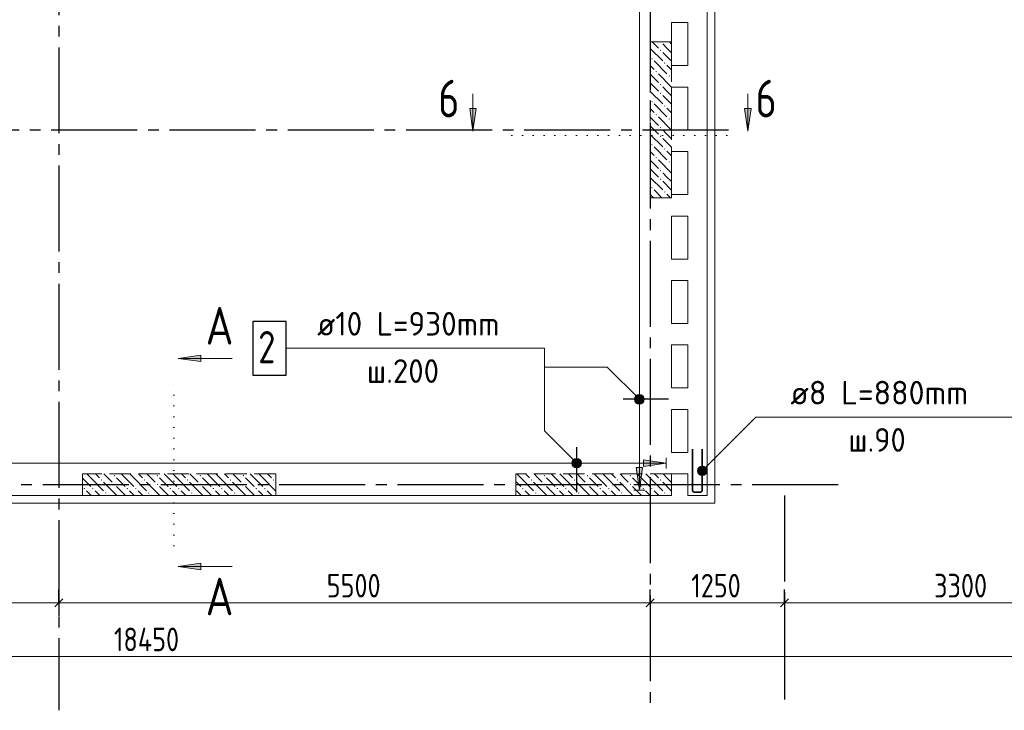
# Model space of a CAD drawing. Header units: millimetres. Extents: x 0 to 31770, y 0 to 42000.
# Tile 8 of 13: x 15960 to 25119, y 15930 to 22357. Entities that reach past the tile are written whole.
import ezdxf

# ---------------------------------------------------------------- set-up
doc = ezdxf.new("R2010")
doc.units = ezdxf.units.MM
for name, pattern in [('______2', [270, 200, -70]), ('______5', [1100, 800, -100, 100, -100]), ('______9', [100, 0, -100])]:
    doc.linetypes.add(name, pattern=pattern)
for name, color, linetype, lineweight in [('Standard', 7, 'Continuous', 25), ('ЖБ Перекрытие верхний уровень', 7, 'Continuous', 35), ('ЖБ Пилон', 7, 'Continuous', 35), ('Оси', 40, '______5', 18), ('Позиционная метка линия выноска', 7, 'Continuous', 13), ('Позиционная метка номер позиции', 7, 'Continuous', 13), ('Узлы символ', 7, 'Continuous', 25)]:
    doc.layers.add(name, color=color, linetype=linetype, lineweight=lineweight)
doc.layers.add('Обрамление П-обр. равн.', color=7, linetype='Continuous', lineweight=25, true_color=0x5f1e0f)
doc.styles.add('GOST 2.304-81', font='txt')
doc.styles.add('ISOCPEUR', font='txt')

msp = doc.modelspace()

# ---------------------------------------------------------------- hatches: boundary and pattern name
at = {"layer": 'ЖБ Пилон', "linetype": 'Continuous', "lineweight": 18, "transparency": 33554687}
for points in [[(21914.5, 22073.1), (21921, 22079.6), (21927.4, 22073.1), (21921, 22066.6)], [(21924.3, 22150), (21921, 22146.6), (21917.6, 22150)], [(21834.5, 21993.1), (21840.9, 21999.6), (21847.4, 21993.1), (21840.9, 21986.6)], [(21954.4, 21953.1), (21960.9, 21959.6), (21967.4, 21953.1), (21960.9, 21946.6)], [(21874.5, 21873.1), (21881, 21879.6), (21887.5, 21873.1), (21881, 21866.6)], [(21994.5, 21833.1), (22001, 21839.6), (22007.5, 21833.1), (22001, 21826.6)], [(21914.5, 21753.1), (21921, 21759.6), (21927.4, 21753.1), (21921, 21746.6)], [(21914.5, 21673.1), (21921, 21679.6), (21927.4, 21673.1), (21921, 21666.6)], [(21834.5, 21593.1), (21840.9, 21599.6), (21847.4, 21593.1), (21840.9, 21586.6)], [(21954.4, 21553.1), (21960.9, 21559.6), (21967.4, 21553.1), (21960.9, 21546.6)], [(21874.5, 21473.1), (21881, 21479.6), (21887.5, 21473.1), (21881, 21466.6)], [(21994.5, 21433.1), (22001, 21439.6), (22007.5, 21433.1), (22001, 21426.6)], [(21914.5, 21353.1), (21921, 21359.6), (21927.4, 21353.1), (21921, 21346.6)], [(21914.5, 21273.1), (21921, 21279.6), (21927.4, 21273.1), (21921, 21266.6)], [(21834.5, 21193.1), (21840.9, 21199.6), (21847.4, 21193.1), (21840.9, 21186.6)], [(21954.4, 21153.1), (21960.9, 21159.6), (21967.4, 21153.1), (21960.9, 21146.6)], [(21874.5, 21073.1), (21881, 21079.6), (21887.5, 21073.1), (21881, 21066.6)], [(21994.5, 21033.1), (22001, 21039.6), (22007.5, 21033.1), (22001, 21026.6)], [(21914.5, 20953.1), (21921, 20959.6), (21927.4, 20953.1), (21921, 20946.6)], [(21834.5, 20793.1), (21840.9, 20799.6), (21847.4, 20793.1), (21840.9, 20786.6)], [(21914.5, 20873.1), (21921, 20879.6), (21927.4, 20873.1), (21921, 20866.6)], [(21954.4, 20753.1), (21960.9, 20759.6), (21967.4, 20753.1), (21960.9, 20746.6)], [(16714.5, 18073.1), (16721, 18079.6), (16727.5, 18073.1), (16721, 18066.6)], [(16834.5, 18113.1), (16840.9, 18119.6), (16847.4, 18113.1), (16840.9, 18106.6)], [(17114.5, 18073.1), (17121, 18079.6), (17127.5, 18073.1), (17121, 18066.6)], [(17234.5, 18113.1), (17240.9, 18119.6), (17247.4, 18113.1), (17240.9, 18106.6)], [(17514.5, 18073.1), (17521, 18079.6), (17527.5, 18073.1), (17521, 18066.6)], [(17634.5, 18113.1), (17640.9, 18119.6), (17647.4, 18113.1), (17640.9, 18106.6)], [(17914.5, 18073.1), (17921, 18079.6), (17927.5, 18073.1), (17921, 18066.6)], [(18034.5, 18113.1), (18040.9, 18119.6), (18047.4, 18113.1), (18040.9, 18106.6)], [(18314.5, 18073.1), (18321, 18079.6), (18327.5, 18073.1), (18321, 18066.6)], [(20714.5, 18073.1), (20721, 18079.6), (20727.4, 18073.1), (20721, 18066.6)], [(20834.5, 18113.1), (20840.9, 18119.6), (20847.4, 18113.1), (20840.9, 18106.6)], [(21114.5, 18073.1), (21121, 18079.6), (21127.4, 18073.1), (21121, 18066.6)], [(21234.5, 18113.1), (21240.9, 18119.6), (21247.4, 18113.1), (21240.9, 18106.6)], [(21514.5, 18073.1), (21521, 18079.6), (21527.4, 18073.1), (21521, 18066.6)], [(21634.5, 18113.1), (21640.9, 18119.6), (21647.4, 18113.1), (21640.9, 18106.6)], [(21914.5, 18073.1), (21921, 18079.6), (21927.4, 18073.1), (21921, 18066.6)], [(16554.4, 17993.1), (16560.9, 17999.6), (16567.4, 17993.1), (16560.9, 17986.6)], [(16634.5, 17993.1), (16640.9, 17999.6), (16647.4, 17993.1), (16640.9, 17986.6)], [(16754.4, 17953.1), (16760.9, 17959.6), (16767.4, 17953.1), (16760.9, 17946.6)], [(16834.5, 18033.1), (16840.9, 18039.6), (16847.4, 18033.1), (16840.9, 18026.6)], [(16954.4, 17993.1), (16960.9, 17999.6), (16967.4, 17993.1), (16960.9, 17986.6)], [(17034.5, 17993.1), (17040.9, 17999.6), (17047.4, 17993.1), (17040.9, 17986.6)], [(17154.4, 17953.1), (17160.9, 17959.6), (17167.4, 17953.1), (17160.9, 17946.6)], [(17234.5, 18033.1), (17240.9, 18039.6), (17247.4, 18033.1), (17240.9, 18026.6)], [(17354.4, 17993.1), (17360.9, 17999.6), (17367.4, 17993.1), (17360.9, 17986.6)], [(17434.5, 17993.1), (17440.9, 17999.6), (17447.4, 17993.1), (17440.9, 17986.6)], [(17554.4, 17953.1), (17560.9, 17959.6), (17567.4, 17953.1), (17560.9, 17946.6)], [(17634.5, 18033.1), (17640.9, 18039.6), (17647.4, 18033.1), (17640.9, 18026.6)], [(17754.4, 17993.1), (17760.9, 17999.6), (17767.4, 17993.1), (17760.9, 17986.6)], [(17834.5, 17993.1), (17840.9, 17999.6), (17847.4, 17993.1), (17840.9, 17986.6)], [(17954.4, 17953.1), (17960.9, 17959.6), (17967.4, 17953.1), (17960.9, 17946.6)], [(18034.5, 18033.1), (18040.9, 18039.6), (18047.4, 18033.1), (18040.9, 18026.6)], [(18154.4, 17993.1), (18160.9, 17999.6), (18167.4, 17993.1), (18160.9, 17986.6)], [(18234.5, 17993.1), (18240.9, 17999.6), (18247.4, 17993.1), (18240.9, 17986.6)], [(20634.5, 17993.1), (20640.9, 17999.6), (20647.4, 17993.1), (20640.9, 17986.6)], [(20754.4, 17953.1), (20760.9, 17959.6), (20767.4, 17953.1), (20760.9, 17946.6)], [(20834.5, 18033.1), (20840.9, 18039.6), (20847.4, 18033.1), (20840.9, 18026.6)], [(20954.4, 17993.1), (20960.9, 17999.6), (20967.4, 17993.1), (20960.9, 17986.6)], [(21034.5, 17993.1), (21040.9, 17999.6), (21047.4, 17993.1), (21040.9, 17986.6)], [(21154.4, 17953.1), (21160.9, 17959.6), (21167.4, 17953.1), (21160.9, 17946.6)], [(21234.5, 18033.1), (21240.9, 18039.6), (21247.4, 18033.1), (21240.9, 18026.6)], [(21354.4, 17993.1), (21360.9, 17999.6), (21367.4, 17993.1), (21360.9, 17986.6)], [(21434.5, 17993.1), (21440.9, 17999.6), (21447.4, 17993.1), (21440.9, 17986.6)], [(21554.4, 17953.1), (21560.9, 17959.6), (21567.4, 17953.1), (21560.9, 17946.6)], [(21634.5, 18033.1), (21640.9, 18039.6), (21647.4, 18033.1), (21640.9, 18026.6)], [(21754.4, 17993.1), (21760.9, 17999.6), (21767.4, 17993.1), (21760.9, 17986.6)], [(21834.5, 17993.1), (21840.9, 17999.6), (21847.4, 17993.1), (21840.9, 17986.6)], [(21954.4, 17953.1), (21960.9, 17959.6), (21967.4, 17953.1), (21960.9, 17946.6)]]:
    msp.add_hatch(color=7, dxfattribs=at).paths.add_polyline_path(points, flags=16)
at = {"layer": 'Позиционная метка линия выноска', "linetype": 'Continuous', "lineweight": 13, "transparency": 33554687}
for points in [[(21764, 18200), (21974, 18230), (21764, 18260)], [(21694, 18190), (21724, 17980), (21754, 18190)]]:
    msp.add_hatch(color=7, dxfattribs=at).paths.add_polyline_path(points)
at = {"layer": 'Позиционная метка номер позиции', "linetype": 'Continuous', "lineweight": 13, "transparency": 33554687}
for points in [[(21692.2, 18793.2), (21735.5, 18868.3), (21680.7, 18813.5)], [(21680.7, 18813.5), (21735.5, 18868.3), (21712.5, 18868.3)], [(21680.7, 18813.5), (21712.5, 18868.3), (21680.7, 18836.5)], [(21680.7, 18836.5), (21712.5, 18868.3), (21692.2, 18856.8)], [(21692.2, 18793.2), (21755.8, 18856.8), (21735.5, 18868.3)], [(21712.5, 18781.7), (21755.8, 18856.8), (21692.2, 18793.2)], [(21712.5, 18781.7), (21767.3, 18836.5), (21755.8, 18856.8)], [(21735.5, 18781.7), (21767.3, 18836.5), (21712.5, 18781.7)], [(21735.5, 18781.7), (21767.3, 18813.5), (21767.3, 18836.5)], [(21767.3, 18813.5), (21735.5, 18781.7), (21755.8, 18793.2)], [(21109.7, 18198.2), (21153, 18273.3), (21098.2, 18218.5)], [(21098.2, 18218.5), (21153, 18273.3), (21130, 18273.3)], [(21098.2, 18218.5), (21130, 18273.3), (21098.2, 18241.5)], [(21098.2, 18241.5), (21130, 18273.3), (21109.7, 18261.8)], [(21109.7, 18198.2), (21173.3, 18261.8), (21153, 18273.3)], [(21130, 18186.7), (21173.3, 18261.8), (21109.7, 18198.2)], [(21130, 18186.7), (21184.8, 18241.5), (21173.3, 18261.8)], [(21153, 18186.7), (21184.8, 18241.5), (21130, 18186.7)], [(21153, 18186.7), (21184.8, 18218.5), (21184.8, 18241.5)], [(21184.8, 18218.5), (21153, 18186.7), (21173.3, 18198.2)], [(22265.7, 18170.5), (22340.8, 18127.2), (22277.2, 18190.8)], [(22265.7, 18147.5), (22320.5, 18115.7), (22265.7, 18170.5)], [(22265.7, 18170.5), (22320.5, 18115.7), (22340.8, 18127.2)], [(22297.5, 18115.7), (22265.7, 18147.5), (22277.2, 18127.2)], [(22265.7, 18147.5), (22297.5, 18115.7), (22320.5, 18115.7)], [(22277.2, 18190.8), (22352.3, 18147.5), (22297.5, 18202.3)], [(22277.2, 18190.8), (22340.8, 18127.2), (22352.3, 18147.5)], [(22297.5, 18202.3), (22352.3, 18147.5), (22352.3, 18170.5)], [(22297.5, 18202.3), (22352.3, 18170.5), (22320.5, 18202.3)], [(22320.5, 18202.3), (22352.3, 18170.5), (22340.8, 18190.8)]]:
    msp.add_hatch(color=7, dxfattribs=at).paths.add_polyline_path(points)
at = {"layer": 'Узлы символ', "linetype": 'Continuous', "lineweight": 13, "transparency": 33554687}
for points in [[(20205.8, 21529.9), (20175.8, 21319.9), (20145.8, 21529.9)], [(22762.6, 21529.9), (22732.6, 21319.9), (22702.6, 21529.9)], [(17645.2, 19174.8), (17435.2, 19204.8), (17645.2, 19234.8)], [(17645.2, 17238), (17435.2, 17268), (17645.2, 17298)]]:
    msp.add_hatch(color=7, dxfattribs=at).paths.add_polyline_path(points, flags=16)

# ---------------------------------------------------------------- linework, layer by layer
at = {"layer": 'Standard', "color": 251, "linetype": 'Continuous', "lineweight": -3, "true_color": 0x656565, "transparency": 33554687}
for p, q in [((16324, 16930), (16324, 17055)), ((21824, 16930), (21824, 17055)), ((23074, 16930), (23074, 17055)), ((16324, 16930), (16324, 16805)), ((16324, 16930), (16324, 16930)), ((21824, 16930), (21824, 16805)), ((21824, 16930), (21824, 16930)), ((23074, 16930), (23074, 16805)), ((23074, 16930), (23074, 16930))]:
    msp.add_line(p, q, dxfattribs=at)
at = {"layer": 'Standard', "color": 7, "linetype": 'Continuous', "lineweight": 25, "transparency": 33554687}
for p, q in [((16286.5, 16892.5), (16361.5, 16967.5)), ((21786.5, 16892.5), (21861.5, 16967.5)), ((23036.5, 16892.5), (23111.5, 16967.5))]:
    msp.add_line(p, q, dxfattribs=at)
at = {"layer": 'Standard', "color": 7, "linetype": 'Continuous', "lineweight": 13, "transparency": 33554687}
for p, q in [((14624, 16930), (16324, 16930)), ((16324, 16930), (21824, 16930)), ((21824, 16930), (23074, 16930)), ((23074, 16930), (26374, 16930)), ((7924, 16430), (26374, 16430))]:
    msp.add_line(p, q, dxfattribs=at)
at = {"layer": 'Standard', "color": 254, "linetype": 'Continuous', "lineweight": 18, "true_color": 0xc4c4ff, "transparency": 33554687}
msp.add_lwpolyline([(7319, 17859), (22425, 17859), (22425, 39571), (7319, 39571), (7319, 17859)], dxfattribs=at)
at = {"layer": 'ЖБ Перекрытие верхний уровень', "color": 7, "linetype": 'Continuous', "lineweight": 18, "transparency": 33554687}
for p, q in [((22354, 17930), (22354, 24720)), ((22024, 22330), (22174, 22330)), ((22024, 21930), (22024, 22330)), ((22174, 22330), (22174, 21930)), ((22174, 21930), (22024, 21930)), ((22024, 21330), (22024, 21730)), ((22024, 21730), (22174, 21730)), ((22174, 21730), (22174, 21330)), ((22174, 21330), (22024, 21330)), ((22024, 20730), (22024, 21130)), ((22024, 21130), (22174, 21130)), ((22174, 21130), (22174, 20730)), ((22174, 20730), (22024, 20730)), ((22024, 20530), (22174, 20530)), ((22024, 20130), (22024, 20530)), ((22174, 20530), (22174, 20130)), ((22174, 20130), (22024, 20130)), ((22024, 19530), (22024, 19930)), ((22024, 19930), (22174, 19930)), ((22174, 19930), (22174, 19530)), ((22174, 19530), (22024, 19530)), ((22024, 19330), (22174, 19330)), ((22024, 18930), (22024, 19330)), ((22174, 19330), (22174, 18930)), ((22174, 18930), (22024, 18930)), ((22024, 18330), (22024, 18730)), ((22024, 18730), (22174, 18730)), ((22174, 18730), (22174, 18330)), ((22174, 18330), (22024, 18330)), ((22024, 17930), (22024, 18130)), ((22024, 18130), (22174, 18130)), ((22174, 18130), (22174, 17930)), ((7394, 17930), (22024, 17930)), ((22174, 17930), (22354, 17930))]:
    msp.add_line(p, q, dxfattribs=at)
at = {"layer": 'ЖБ Пилон', "color": 253, "linetype": '______2', "lineweight": 13, "true_color": 0xa0a0a0, "transparency": 33554687}
for p, q in [((22024, 22150), (21824, 22150)), ((21824, 22150), (21824, 20700)), ((22024, 20700), (22024, 22150)), ((21824, 20700), (22024, 20700)), ((18344, 18130), (16544, 18130)), ((16544, 18130), (16544, 17930)), ((18344, 17930), (18344, 18130)), ((22024, 18130), (20574, 18130)), ((20574, 18130), (20574, 17930)), ((22024, 17930), (22024, 18130)), ((16544, 17930), (18344, 17930)), ((20574, 17930), (22024, 17930))]:
    msp.add_line(p, q, dxfattribs=at)
at = {"layer": 'ЖБ Пилон', "color": 9, "linetype": 'Continuous', "lineweight": 18, "true_color": 0xc7c7c7, "transparency": 33554687}
for p, q in [((21824, 22090.1), (21940.9, 21973.1)), ((21844.1, 22150), (21901, 22093.1)), ((21981, 22093.1), (21940.9, 22133.1)), ((22021, 22053.1), (21981, 22093.1)), ((22004.1, 22150), (22021, 22133.1)), ((21940.9, 22053.1), (22024, 21970.1)), ((21860.9, 21893.1), (21824, 21930.1)), ((21860.9, 21973.1), (21981, 21853.1)), ((21981, 21933.1), (22024, 21890.1)), ((21824, 21850.1), (21901, 21773.1)), ((21901, 21853.1), (22021, 21733.1)), ((22024, 21810.1), (22021, 21813.1)), ((21824, 21770.1), (21901, 21693.1)), ((21981, 21693.1), (21940.9, 21733.1)), ((21824, 21690.1), (21940.9, 21573.1)), ((21940.9, 21653.1), (22024, 21570.1)), ((22021, 21653.1), (21981, 21693.1)), ((21860.9, 21493.1), (21824, 21530.1)), ((21860.9, 21573.1), (21981, 21453.1)), ((21981, 21533.1), (22024, 21490.1)), ((21824, 21450.1), (21901, 21373.1)), ((21901, 21453.1), (22021, 21333.1)), ((21824, 21370.1), (21901, 21293.1)), ((22024, 21410.1), (22021, 21413.1)), ((21824, 21290.1), (21940.9, 21173.1)), ((21981, 21293.1), (21940.9, 21333.1)), ((21940.9, 21253.1), (22024, 21170.1)), ((22021, 21253.1), (21981, 21293.1)), ((21860.9, 21173.1), (21981, 21053.1)), ((21860.9, 21093.1), (21824, 21130.1)), ((21981, 21133.1), (22024, 21090.1)), ((21824, 21050.1), (21901, 20973.1)), ((21901, 21053.1), (22021, 20933.1)), ((22024, 21010.1), (22021, 21013.1)), ((21824, 20970.1), (21901, 20893.1)), ((21824, 20890.1), (21940.9, 20773.1)), ((21981, 20893.1), (21940.9, 20933.1)), ((22021, 20853.1), (21981, 20893.1)), ((21940.9, 20853.1), (22024, 20770.1)), ((21854.1, 20700), (21824, 20730.1)), ((21860.9, 20773.1), (21934.1, 20700)), ((21981, 20733.1), (22014.1, 20700)), ((16544, 18090.1), (16621, 18013.1)), ((16584.1, 18130), (16621, 18093.1)), ((16621, 18093.1), (16740.9, 17973.1)), ((16664.1, 18130), (16701, 18093.1)), ((16740.9, 18053.1), (16860.9, 17933.1)), ((16781, 18093.1), (16744.1, 18130)), ((16821, 18053.1), (16781, 18093.1)), ((16860.9, 18093.1), (16940.9, 18013.1)), ((16940.9, 18093.1), (16904.1, 18130)), ((16940.9, 18093.1), (17021, 18013.1)), ((16984.1, 18130), (17021, 18093.1)), ((17021, 18093.1), (17140.9, 17973.1)), ((17064.1, 18130), (17101, 18093.1)), ((17140.9, 18053.1), (17260.9, 17933.1)), ((17181, 18093.1), (17144.1, 18130)), ((17221, 18053.1), (17181, 18093.1)), ((17260.9, 18093.1), (17340.9, 18013.1)), ((17340.9, 18093.1), (17304.1, 18130)), ((17340.9, 18093.1), (17421, 18013.1)), ((17384.1, 18130), (17421, 18093.1)), ((17421, 18093.1), (17540.9, 17973.1)), ((17464.1, 18130), (17501, 18093.1)), ((17540.9, 18053.1), (17660.9, 17933.1)), ((17581, 18093.1), (17544.1, 18130)), ((17621, 18053.1), (17581, 18093.1)), ((17660.9, 18093.1), (17740.9, 18013.1)), ((17740.9, 18093.1), (17704.1, 18130)), ((17740.9, 18093.1), (17821, 18013.1)), ((17784.1, 18130), (17821, 18093.1)), ((17821, 18093.1), (17940.9, 17973.1)), ((17864.1, 18130), (17901, 18093.1)), ((17940.9, 18053.1), (18060.9, 17933.1)), ((17981, 18093.1), (17944.1, 18130)), ((18021, 18053.1), (17981, 18093.1)), ((18060.9, 18093.1), (18140.9, 18013.1)), ((18140.9, 18093.1), (18104.1, 18130)), ((18140.9, 18093.1), (18221, 18013.1)), ((18184.1, 18130), (18221, 18093.1)), ((18221, 18093.1), (18340.9, 17973.1)), ((18264.1, 18130), (18301, 18093.1)), ((18340.9, 18053.1), (18344, 18050.1)), ((20574, 18060.1), (20621, 18013.1)), ((20584.1, 18130), (20621, 18093.1)), ((20621, 18093.1), (20740.9, 17973.1)), ((20664.1, 18130), (20701, 18093.1)), ((20740.9, 18053.1), (20860.9, 17933.1)), ((20781, 18093.1), (20744.1, 18130)), ((20821, 18053.1), (20781, 18093.1)), ((20860.9, 18093.1), (20940.9, 18013.1)), ((20940.9, 18093.1), (20904.1, 18130)), ((20940.9, 18093.1), (21021, 18013.1)), ((20984.1, 18130), (21021, 18093.1)), ((21021, 18093.1), (21140.9, 17973.1)), ((21064.1, 18130), (21101, 18093.1)), ((21140.9, 18053.1), (21260.9, 17933.1)), ((21181, 18093.1), (21144.1, 18130)), ((21221, 18053.1), (21181, 18093.1)), ((21260.9, 18093.1), (21340.9, 18013.1)), ((21340.9, 18093.1), (21304.1, 18130)), ((21340.9, 18093.1), (21421, 18013.1)), ((21384.1, 18130), (21421, 18093.1)), ((21421, 18093.1), (21540.9, 17973.1)), ((21464.1, 18130), (21501, 18093.1)), ((21540.9, 18053.1), (21660.9, 17933.1)), ((21581, 18093.1), (21544.1, 18130)), ((21621, 18053.1), (21581, 18093.1)), ((21660.9, 18093.1), (21740.9, 18013.1)), ((21740.9, 18093.1), (21704.1, 18130)), ((21740.9, 18093.1), (21821, 18013.1)), ((21784.1, 18130), (21821, 18093.1)), ((21821, 18093.1), (21940.9, 17973.1)), ((21864.1, 18130), (21901, 18093.1)), ((21940.9, 18053.1), (22024, 17970.1)), ((21981, 18093.1), (21944.1, 18130)), ((22021, 18053.1), (21981, 18093.1)), ((16621, 17933.1), (16581, 17973.1)), ((16660.9, 17973.1), (16704.1, 17930)), ((16860.9, 18013.1), (16944.1, 17930)), ((17021, 17933.1), (16981, 17973.1)), ((17060.9, 17973.1), (17104.1, 17930)), ((17260.9, 18013.1), (17344.1, 17930)), ((17421, 17933.1), (17381, 17973.1)), ((17460.9, 17973.1), (17504.1, 17930)), ((17660.9, 18013.1), (17744.1, 17930)), ((17821, 17933.1), (17781, 17973.1)), ((17860.9, 17973.1), (17904.1, 17930)), ((18060.9, 18013.1), (18144.1, 17930)), ((18221, 17933.1), (18181, 17973.1)), ((18260.9, 17973.1), (18304.1, 17930)), ((20621, 17933.1), (20581, 17973.1)), ((20660.9, 17973.1), (20704.1, 17930)), ((20860.9, 18013.1), (20944.1, 17930)), ((21021, 17933.1), (20981, 17973.1)), ((21060.9, 17973.1), (21104.1, 17930)), ((21260.9, 18013.1), (21344.1, 17930)), ((21421, 17933.1), (21381, 17973.1)), ((21460.9, 17973.1), (21504.1, 17930)), ((21660.9, 18013.1), (21744.1, 17930)), ((21821, 17933.1), (21781, 17973.1)), ((21860.9, 17973.1), (21904.1, 17930)), ((16544, 17930.1), (16544.1, 17930)), ((16624.1, 17930), (16621, 17933.1)), ((16781, 17933.1), (16784.1, 17930)), ((17024.1, 17930), (17021, 17933.1)), ((17181, 17933.1), (17184.1, 17930)), ((17424.1, 17930), (17421, 17933.1)), ((17581, 17933.1), (17584.1, 17930)), ((17824.1, 17930), (17821, 17933.1)), ((17981, 17933.1), (17984.1, 17930)), ((18224.1, 17930), (18221, 17933.1)), ((20624.1, 17930), (20621, 17933.1)), ((20781, 17933.1), (20784.1, 17930)), ((21024.1, 17930), (21021, 17933.1)), ((21181, 17933.1), (21184.1, 17930)), ((21424.1, 17930), (21421, 17933.1)), ((21581, 17933.1), (21584.1, 17930)), ((21824.1, 17930), (21821, 17933.1)), ((21981, 17933.1), (21984.1, 17930))]:
    msp.add_line(p, q, dxfattribs=at)
at = {"layer": 'Обрамление П-обр. равн.', "color": 7, "linetype": 'Continuous', "lineweight": 13, "transparency": 33554687}
for p, q in [((18597, 19300), (20639, 19300)), ((23109, 18659), (24931, 18659))]:
    msp.add_line(p, q, dxfattribs=at)
at = {"layer": 'Обрамление П-обр. равн.', "color": 7, "linetype": 'Continuous', "lineweight": 25, "transparency": 33554687}
for p, q in [((21994, 18825), (21574, 18825)), ((21141.5, 17960), (21141.5, 18380))]:
    msp.add_line(p, q, dxfattribs=at)
msp.add_lwpolyline([(18129, 19050), (18439, 19050), (18439, 19550), (18129, 19550), (18129, 19050)], dxfattribs=at)
at = {"layer": 'Обрамление П-обр. равн.', "color": 7, "linetype": 'Continuous', "lineweight": 35, "transparency": 33554687}
msp.add_lwpolyline([(22219, 18359), (22219, 17978.1), (22219.5, 17974.6), (22220.7, 17970.9), (22222.6, 17967.6), (22224.9, 17964.9), (22227.6, 17962.6), (22230.9, 17960.7), (22234.6, 17959.5), (22238.1, 17959), (22289.9, 17959), (22293.4, 17959.5), (22297.1, 17960.7), (22300.4, 17962.6), (22303.1, 17964.9), (22305.4, 17967.6), (22307.3, 17970.9), (22308.5, 17974.6), (22309, 17978.1), (22309, 18359)], dxfattribs=at)
at = {"layer": 'Оси', "color": 8, "linetype": '______5', "lineweight": -3, "transparency": 33554687}
for p, q in [((21824, 40100), (21824, 15930)), ((16324, 39700), (16324, 15930)), ((22554, 21330), (4600, 21330)), ((23574, 18030), (4600, 18030)), ((23074, 17930), (23074, 15930))]:
    msp.add_line(p, q, dxfattribs=at)
at = {"layer": 'Позиционная метка линия выноска', "color": 251, "linetype": 'Continuous', "lineweight": 13, "true_color": 0x494949, "transparency": 33554687}
for p, q in [((21764, 18230), (21749, 18230)), ((21974, 18230), (21764, 18260)), ((21764, 18260), (21764, 18200)), ((21764, 18200), (21974, 18230)), ((21974, 18280), (21974, 18180)), ((21974, 18230), (21974, 18230)), ((21974, 18230), (21974, 18230)), ((21974, 18230), (21974, 18230)), ((21754, 18190), (21694, 18190)), ((21694, 18190), (21724, 17980)), ((21724, 18190), (21724, 18205)), ((21724, 17980), (21754, 18190)), ((21674, 17980), (21774, 17980)), ((21724, 17980), (21724, 17980)), ((21724, 17980), (21724, 17980)), ((21724, 17980), (21724, 17980))]:
    msp.add_line(p, q, dxfattribs=at)
for points in [[(9224, 39120), (9224, 35570), (7974, 35570), (7974, 32050), (9224, 32050), (9224, 25050), (7974, 25050), (7974, 21530), (9224, 21530), (9224, 18230), (14464, 18230), (14464, 18810), (15564, 18810), (15564, 18230), (21974, 18230)], [(8974, 38870), (14463.8, 38870), (14463.8, 38290), (15563.8, 38290), (15563.8, 38870), (21724, 38870), (21724, 32660), (16144, 32660), (16144, 26770), (16644, 26770), (16644, 25800), (15964, 25800), (15964, 24440), (21724, 24440), (21724, 17980)]]:
    msp.add_lwpolyline(points, dxfattribs=at)
at = {"layer": 'Позиционная метка номер позиции', "color": 7, "linetype": 'Continuous', "lineweight": 13, "transparency": 33554687}
for p, q in [((21692.2, 18856.8), (21692.2, 18856.8)), ((21692.2, 18793.2), (21692.2, 18793.2)), ((21755.8, 18856.8), (21755.8, 18856.8)), ((21755.8, 18793.2), (21755.8, 18793.2)), ((21109.7, 18261.8), (21109.7, 18261.8)), ((21173.3, 18261.8), (21173.3, 18261.8)), ((21109.7, 18198.2), (21109.7, 18198.2)), ((21173.3, 18198.2), (21173.3, 18198.2)), ((22277.2, 18190.8), (22277.2, 18190.8)), ((22340.8, 18190.8), (22340.8, 18190.8)), ((22277.2, 18127.2), (22277.2, 18127.2)), ((22340.8, 18127.2), (22340.8, 18127.2))]:
    msp.add_line(p, q, dxfattribs=at)
for points in [[(21141.5, 18230), (20841.5, 18530), (20841.5, 19300), (18439, 19300)], [(21724, 18825), (21424, 19125), (20841.5, 19125), (20841.5, 19300), (18439, 19300)], [(22309, 18159), (22809, 18659), (25309, 18659)]]:
    msp.add_lwpolyline(points, dxfattribs=at)
for centre in [(21724, 18825), (21141.5, 18230), (22309, 18159)]:
    msp.add_circle(centre, 45, dxfattribs=at)
at = {"layer": 'Узлы символ', "color": 7, "linetype": 'Continuous', "lineweight": 13, "transparency": 33554687}
for p, q in [((20175.8, 21319.9), (20175.8, 21667.4)), ((22732.6, 21319.9), (22732.6, 21667.4)), ((20175.8, 21319.9), (20145.8, 21529.9)), ((20145.8, 21529.9), (20205.8, 21529.9)), ((20175.8, 21529.9), (20175.8, 21544.9)), ((20205.8, 21529.9), (20175.8, 21319.9)), ((22732.6, 21319.9), (22702.6, 21529.9)), ((22702.6, 21529.9), (22762.6, 21529.9)), ((22732.6, 21529.9), (22732.6, 21544.9)), ((22762.6, 21529.9), (22732.6, 21319.9)), ((20175.8, 21319.9), (20175.8, 21319.9)), ((20175.8, 21319.9), (20175.8, 21319.9)), ((20175.8, 21319.9), (20175.8, 21319.9)), ((22732.6, 21319.9), (22732.6, 21319.9)), ((22732.6, 21319.9), (22732.6, 21319.9)), ((22732.6, 21319.9), (22732.6, 21319.9)), ((17435.2, 19204.8), (17645.2, 19234.8)), ((17645.2, 19234.8), (17645.2, 19174.8)), ((17435.2, 19204.8), (17935.2, 19204.8)), ((17435.2, 19204.8), (17435.2, 19204.8)), ((17435.2, 19204.8), (17435.2, 19204.8)), ((17435.2, 19204.8), (17435.2, 19204.8)), ((17645.2, 19174.8), (17435.2, 19204.8)), ((17645.2, 19204.8), (17660.2, 19204.8)), ((17435.2, 17268), (17645.2, 17298)), ((17435.2, 17268), (17935.2, 17268)), ((17435.2, 17268), (17435.2, 17268)), ((17435.2, 17268), (17435.2, 17268)), ((17435.2, 17268), (17435.2, 17268)), ((17645.2, 17238), (17435.2, 17268)), ((17645.2, 17298), (17645.2, 17238)), ((17645.2, 17268), (17660.2, 17268))]:
    msp.add_line(p, q, dxfattribs=at)
at = {"layer": 'Узлы символ', "color": 7, "linetype": '______9', "lineweight": 13, "transparency": 33554687}
for p, q in [((22539.3, 21278.1), (20398.8, 21278.1)), ((17393.4, 17461.2), (17393.4, 18981.8))]:
    msp.add_line(p, q, dxfattribs=at)

# ---------------------------------------------------------------- texts
at = {"layer": 'Standard', "color": 7, "linetype": 'Continuous', "lineweight": 25, "transparency": 33554687, "char_height": 220, "attachment_point": 7, "style": 'GOST 2.304-81'}
for s, insert, width in [('5500', (18816, 16980), 641.476), ('1250', (22206.6, 16980), 610.165), ('3300', (24466, 16980), 641.476), ('18450', (16836.3, 16480), 750.82)]:
    msp.add_mtext(s, dxfattribs=dict(at, insert=insert, width=width))
at = {"layer": 'Обрамление П-обр. равн.', "color": 7, "linetype": 'Continuous', "lineweight": 13, "transparency": 33554687, "attachment_point": 7, "style": 'ISOCPEUR'}
for s, insert, char_height, width in [('\\W0.96;ø10 L=930mm ', (18727, 19417.3), 220, 1996.291), ('\\W0.78;2', (18179, 19160), 300, 326.407), ('\\W0.95;ш.200 ', (19189, 18977.3), 220, 962.136), ('\\W0.98;ø8 L=880mm ', (23129, 18776.3), 220, 1888.522), ('\\W0.94;ш.90 ', (23668, 18336.3), 220, 807.149)]:
    msp.add_mtext(s, dxfattribs=dict(at, insert=insert, char_height=char_height, width=width))
at = {"layer": 'Узлы символ', "color": 7, "linetype": 'Continuous', "lineweight": 35, "transparency": 33554687, "char_height": 350, "attachment_point": 7, "style": 'ISOCPEUR'}
for s, insert, width in [('\\W0.78;6', (19852.2, 21448.3), 380.809), ('\\W0.78;6', (22804, 21448.3), 380.809), ('\\W0.82;А', (17690.2, 19333.1), 458.097), ('\\W0.82;А', (17690.2, 16813), 458.097)]:
    msp.add_mtext(s, dxfattribs=dict(at, insert=insert, width=width))

doc.saveas('drawing.dxf')
